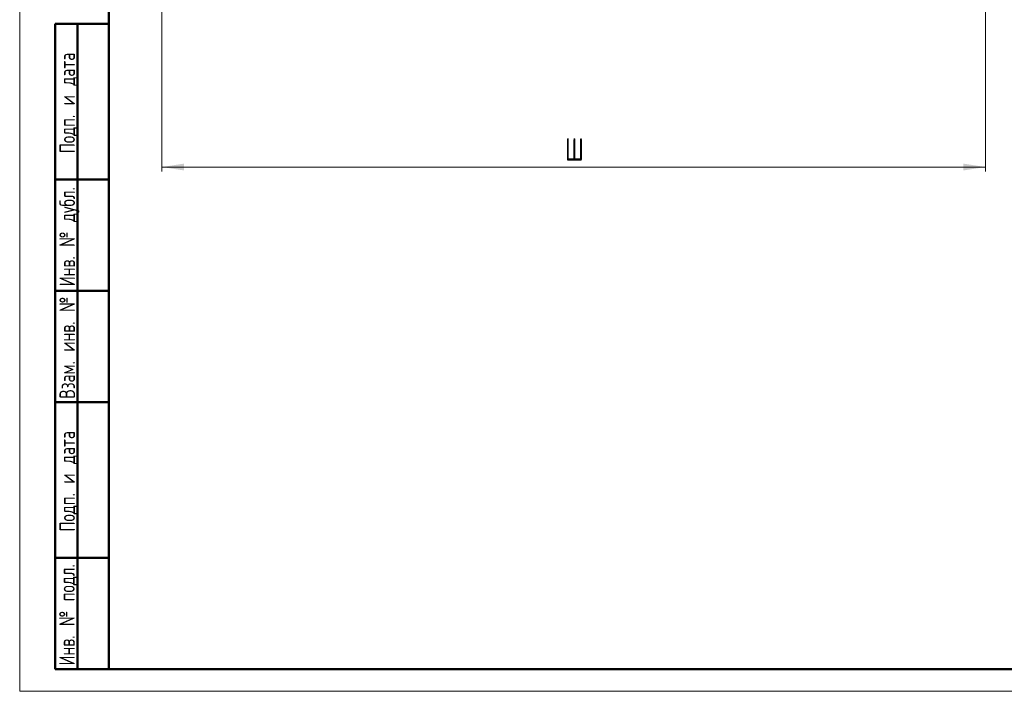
# Model space of a CAD drawing. Header units: millimetres. Extents: x 0 to 420, y 0 to 594.
# Tile 1 of 5: x 0 to 221, y 0 to 151. Entities that reach past the tile are written whole.
import ezdxf

# ---------------------------------------------------------------- set-up
doc = ezdxf.new("R2010")
doc.units = ezdxf.units.MM
doc.layers.add('ОСЕВЫЕ', color=7, linetype='Continuous')
doc.styles.add('SLDTEXTSTYLE0', font='TXT', dxfattribs={"width": 0.7, "bigfont": 'bigfont'})
doc.styles.add('SLDTEXTSTYLE1', font='TXT', dxfattribs={"width": 0.7})
doc.dimstyles.new('SLDDIMSTYLE0', dxfattribs={"dimtxt": 5, "dimasz": 5, "dimexe": 0, "dimexo": 0.0625, "dimgap": 1.25, "dimtad": 2, "dimdec": 1, "dimrnd": 1e-09, "dimzin": 12, "dimdsep": 46, "dimtxsty": 'SLDTEXTSTYLE1', "dimsah": 1, "dimcen": 0.09, "dimadec": 0, "dimazin": 3, "dimtfac": 1, "dimtdec": 3, "dimtofl": 0, "dimtmove": 0, "dimatfit": 3, "dimfxl": 1, "dimfrac": 2, "dimtolj": 1, "dimtzin": 12, "dimarcsym": 0})

# ---------------------------------------------------------------- blocks, each defined once
blk = doc.blocks.new('_D')
at = {"color": 7, "linetype": 'Continuous', "lineweight": 0}
for p, q in [((31.93, 181.78), (31.93, 116.79)), ((216.93, 181.78), (216.93, 116.79)), ((31.93, 117.79), (216.93, 117.79))]:
    blk.add_line(p, q, dxfattribs=at)
at = {"color": 7, "linetype": 'Continuous', "lineweight": 18}
for points in [[(31.93, 117.79), (36.93, 117.02), (36.93, 118.56)], [(216.93, 117.79), (211.93, 118.56), (211.93, 117.02)]]:
    blk.add_solid(points, dxfattribs=at)
at = {"color": 7, "linetype": 'Continuous', "lineweight": 18, "insert": (122.47, 124.24), "char_height": 5, "attachment_point": 1, "style": 'SLDTEXTSTYLE0'}
blk.add_mtext('Ш', dxfattribs=at)

msp = doc.modelspace()

# ---------------------------------------------------------------- linework, layer by layer
at = {"color": 7, "linetype": 'Continuous', "lineweight": 50}
for p, q in [((20, 589), (20, 5)), ((8, 5), (8, 150)), ((8, 150), (20, 150)), ((13, 5), (13, 150)), ((20, 115), (8, 115)), ((20, 90), (8, 90)), ((20, 65), (8, 65)), ((8, 30), (20, 30)), ((8, 5), (20, 5)), ((20, 5), (415, 5))]:
    msp.add_line(p, q, dxfattribs=at)
at = {"color": 7, "linetype": 'Continuous', "lineweight": 25}
msp.add_line((20, 589), (20, 5), dxfattribs=at)
at = {"layer": 'ОСЕВЫЕ', "lineweight": 18}
for p, q in [((0, 594), (0, 0)), ((0, 0), (420, 0))]:
    msp.add_line(p, q, dxfattribs=at)

# ---------------------------------------------------------------- texts
at = {"color": 7, "linetype": 'Continuous', "lineweight": 0, "char_height": 3.5, "attachment_point": 2, "rotation": 90, "style": 'SLDTEXTSTYLE0'}
for s, insert in [('Подп. и дата', (8.92, 132.18)), ('Инв. № дубл.', (8.92, 102.14)), ('Взам. инв. №', (8.92, 77.2)), ('Подп. и дата', (8.92, 47.18)), ('Инв. № подл.', (8.86, 17.18))]:
    msp.add_mtext(s, dxfattribs=dict(at, insert=insert))

# ---------------------------------------------------------------- dimensions: what is measured, and where the dimension line sits
at = {"color": 7, "linetype": 'Continuous', "lineweight": 18}
dim = msp.add_linear_dim(base=(216.93, 117.79), p1=(31.93, 181.79), p2=(216.93, 181.79), text='Ш', dimstyle='SLDDIMSTYLE0', dxfattribs=at)
dim.commit()
dim.dimension.update_dxf_attribs({"geometry": '_D', "text_midpoint": (124.43, 117.79), "dimtype": 160})

doc.saveas('drawing.dxf')
